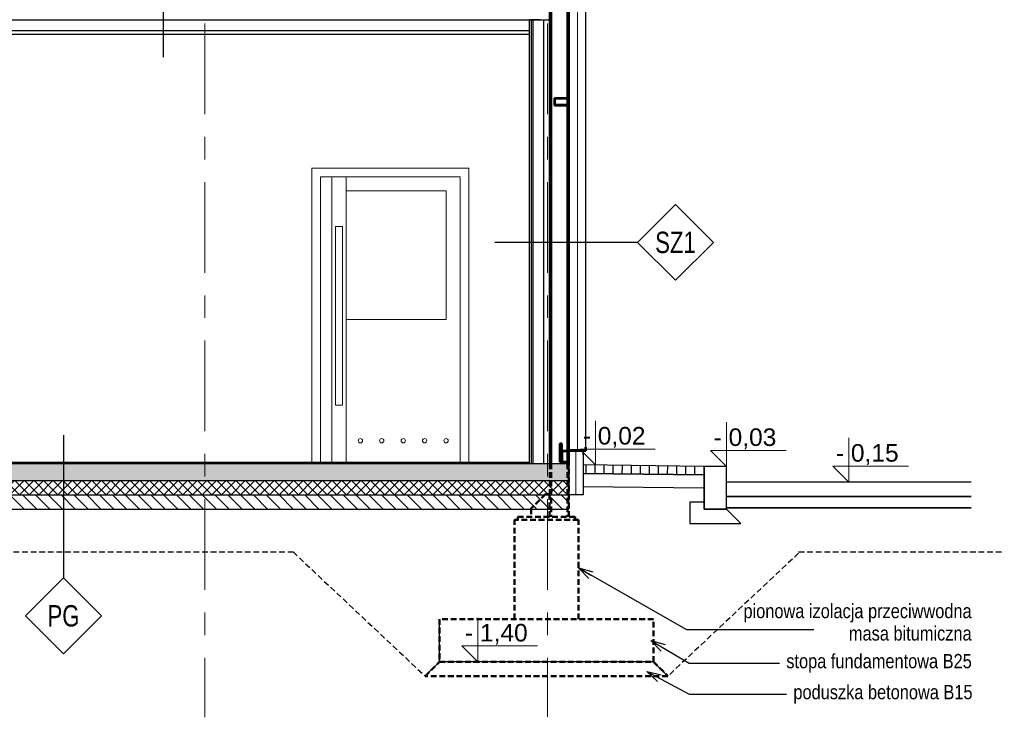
# Model space of a CAD drawing. Header units: centimetres. Extents: x 4120 to 19220, y -7417 to 180.
# Tile 65 of 223: x 9635 to 10325, y -3166 to -2677. Entities that reach past the tile are written whole.
import ezdxf
from ezdxf.enums import TextEntityAlignment as Align

# ---------------------------------------------------------------- set-up
doc = ezdxf.new("R2010")
doc.units = ezdxf.units.CM
doc.linetypes.add('JIS_02_2.0', pattern=[3, 2, -1])
doc.linetypes.add('Linia siatki', pattern=[22.225, 12.7, -3.175, 3.175, -3.175])
for name, color, linetype in [('0 @ 1', 7, 'Continuous'), ('A_krawężniki', 8, 'Continuous'), ('A_opisy', 7, 'Continuous'), ('A_Wymiary wewnętrzne', 8, 'Continuous'), ('A_Ściany', 2, 'Continuous'), ('Konstrukcja - scian dzialowych', 7, 'Continuous')]:
    doc.layers.add(name, color=color, linetype=linetype)
for name, color, linetype, lineweight in [('A_Drzwi', 30, 'Continuous', 20), ('A_Osie', 8, 'Continuous', 9), ('Konstrukcja', 160, 'Continuous', 50)]:
    doc.layers.add(name, color=color, linetype=linetype, lineweight=lineweight)
doc.styles.add('Arial_4', font='arial.ttf', dxfattribs={"height": 122.941617})
doc.styles.add('GENERATED_STYLE_2', font='arial.ttf')
doc.styles.add('PB-100', font='simplex.shx', dxfattribs={"width": 0.7, "height": 15})
doc.styles.get("Standard").update_dxf_attribs({"font": 'arial.ttf'})
doc.styles.add('style1', font='ARIALN.TTF', dxfattribs={"width": 0.9})
doc.linetypes.add('ZIGZAG', pattern='A,0.00254,-5.08,[131,ltypeshp.shx,S=5.08,R=0,X=-5.08,Y=0],-10.16,[131,ltypeshp.shx,S=5.08,R=180,X=5.08,Y=0],-5.08', length=20.32254)
doc.dimstyles.new('GENERATED_STYLE__61', dxfattribs={"dimtxt": 0.18, "dimasz": 4.56, "dimexe": 0.18, "dimexo": 0.0625, "dimgap": 0.09, "dimtad": 0, "dimtih": 1, "dimtoh": 1, "dimdec": 4, "dimzin": 0, "dimdsep": 46, "dimtxsty": 'Standard', "dimcen": 0.09, "dimadec": 0, "dimazin": 0, "dimtfac": 1, "dimtdec": 4, "dimtmove": 0, "dimatfit": 3, "dimldrblk": 'ARROWHEAD_3', "dimfxl": 1, "dimtolj": 1, "dimtzin": 0, "dimarcsym": 0})

# ---------------------------------------------------------------- blocks, each defined once
blk = doc.blocks.new('zw$6DF0')
at = {"layer": 'A_Drzwi', "color": 7, "linetype": 'Continuous'}
blk.add_line((-56.5, -205), (53.5, -205), dxfattribs=at)
blk.add_lwpolyline([(-56.5, -205), (-56.5, 1), (53.5, 1), (53.5, -205)], dxfattribs=at)
at = {"layer": 'A_Drzwi', "color": 8, "linetype": 'Continuous'}
for points in [[(-50.5, -205), (-50.5, -5), (47.5, -5), (47.5, -205)], [(-32.5, -105), (37.5, -105), (37.5, -15), (-32.5, -15)]]:
    blk.add_lwpolyline(points, close=True, dxfattribs=at)
for points in [[(-42.5, -5), (-42.5, -205)], [(-32.5, -5), (-32.5, -205)], [(-40, -40), (-40, -165), (-35, -165), (-35, -40), (-40, -40)]]:
    blk.add_lwpolyline(points, dxfattribs=at)
for centre in [(-22.5, -190), (-7.5, -190), (7.5, -190), (22.5, -190), (37.5, -190)]:
    blk.add_circle(centre, 1.5, dxfattribs=at)
blk = doc.blocks.new('ARROWHEAD_3')
at = {"linetype": 'Continuous'}
blk.add_line((0, 0), (-1, 0), dxfattribs=at)
at = {"linetype": 'Continuous', "flags": 128}
blk.add_lwpolyline([(-1, 0.2679), (0, 0), (-1, -0.2679)], dxfattribs=at)
blk = doc.blocks.new('em4_el-ozn_50i100')
at = {"color": 3}
blk.add_lwpolyline([(0, -73.2), (26.53, -46.67), (0, -20.14), (-26.53, -46.67)], close=True, dxfattribs=at)
at = {"linetype": 'Continuous', "lineweight": 0, "style": 'PB-100', "width": 0.7}
blk.add_attdef('SYMBOL', text='', height=15, rotation=0.00001, dxfattribs=at).set_placement((0, -46.67), align=Align.MIDDLE_CENTER)

msp = doc.modelspace()

# ---------------------------------------------------------------- hatches: boundary and pattern name
h = msp.add_hatch()
h.set_pattern_fill('ANSI33', color=8, scale=2, style=0)
h.paths.add_polyline_path([(10020.08, -3000.05), (10020.08, -2988.05), (8790.08, -2988.05), (8790.08, -3000.05)])
h = msp.add_hatch()
h.set_pattern_fill('ANSI37', color=8, scale=1.5, style=0)
h.set_pattern_definition([(45, (9285.075, -3010.055), (-3.367596, 3.367596), []), (135, (9285.075, -3010.055), (-3.367596, -3.367596), [])])
h.paths.add_polyline_path([(9765.08, -3010.05), (9765.08, -3000.05), (9525.08, -3000.05), (9525.08, -3010.05)])
h.paths.add_polyline_path([(10003.17, -3010.05), (10020.08, -3010.05), (10020.08, -3009.45), (10020.08, -3000.05), (9765.08, -3000.05), (9765.08, -3010.05)])
h.paths.add_polyline_path([(9525.08, -3010.05), (9525.08, -3000.05), (9285.08, -3000.05), (9285.08, -3010.05)])
h.paths.add_polyline_path([(9285.08, -3010.05), (9285.08, -3000.05), (9045.08, -3000.05), (9045.08, -3010.05)])
h.paths.add_polyline_path([(8790.08, -3010.05), (8806.98, -3010.05), (9045.08, -3010.05), (9045.08, -3000.05), (8790.08, -3000.05), (8790.08, -3009.45)])
h = msp.add_hatch()
h.set_pattern_fill('ANSI31', color=8, scale=2, angle=90, style=0)
h.paths.add_polyline_path([(8790.08, -3019.45), (8790.08, -3020.05), (10020.08, -3020.05), (10020.08, -3010.05), (8790.08, -3010.05)])
at = {"layer": 'A_Wymiary wewnętrzne'}
h = msp.add_hatch(dxfattribs=at)
h.set_pattern_fill('ANSI31', color=256, scale=2, angle=44.32318, style=0)
h.set_pattern_definition([(89.323, (10114.646, -2996.0544), (-6.34956, 0.075), [])])
h.paths.add_polyline_path([(10114.65, -2996.05), (10114.72, -2990.05), (10029.73, -2989.05), (10029.66, -2994.88), (10029.66, -2994.88), (10029.65, -2995), (10029.65, -2995), (10114.65, -2996.05)])

# ---------------------------------------------------------------- linework, layer by layer
at = {"color": 8}
for p, q in [((10020.08, -2677.05), (10020.08, -2533.05)), ((9993.81, -2677.05), (9992.56, -2677.05)), ((9992.56, -2677.05), (10006.77, -2677.05)), ((9995.06, -2677.05), (9993.81, -2677.05)), ((9993.83, -2988.05), (9993.83, -2677.05)), ((9995.06, -2677.05), (9994.89, -2677.05)), ((9995.06, -2677.05), (9995.22, -2677.05)), ((10000.06, -2677.05), (9995.06, -2677.05)), ((10000.06, -2677.05), (9995.22, -2677.05)), ((10002.58, -2988.05), (10002.58, -2677.05)), ((8817.59, -2684.55), (9992.58, -2684.55)), ((10032.08, -2979.05), (10020.08, -2979.05)), ((10022.28, -2979.05), (10020.08, -2979.05)), ((10032.08, -2979.05), (10020.08, -2979.05)), ((10030.07, -2982.05), (10030.07, -2979.05)), ((9134.7, -2987.05), (9992.59, -2987.05))]:
    msp.add_line(p, q, dxfattribs=at)
at = {"color": 4}
for p, q in [((10020.07, -2982.05), (10020.07, -3010.05)), ((8790.08, -2988.05), (10020.08, -2988.05)), ((8790.08, -3000.05), (10020.08, -3000.05)), ((8790.08, -3010.05), (10020.08, -3010.05)), ((8790.08, -3020.05), (10020.08, -3020.05))]:
    msp.add_line(p, q, dxfattribs=at)
at = {"color": 8, "linetype": 'JIS_02_2.0', "ltscale": 2}
for p, q in [((10181.01, -3050.85), (10089.41, -3137.05)), ((9929.41, -3127.05), (9929.41, -3097.05)), ((9929.41, -3127.05), (9919.41, -3137.05)), ((10079.41, -3127.05), (9929.41, -3127.05)), ((10089.41, -3137.05), (10079.41, -3127.05))]:
    msp.add_line(p, q, dxfattribs=at)
at = {"color": 3}
for points in [[(9735.97, -2493.18), (9735.97, -2703.18)], [(10068.2, -2833.08), (9968.2, -2833.08)], [(9666.15, -2968.25), (9666.15, -3068.25)]]:
    msp.add_lwpolyline(points, dxfattribs=at)
at = {"color": 4}
msp.add_lwpolyline([(10020.08, -3020.05), (10020.08, -3010.05)], dxfattribs=at)
at = {"color": 8, "linetype": 'JIS_02_2.0', "ltscale": 2}
for points in [[(8890.74, -3137.05), (8983.19, -3050.05), (9826.96, -3050.05), (9919.41, -3137.05)], [(10181.01, -3050.05), (10325.06, -3050.05)]]:
    msp.add_lwpolyline(points, dxfattribs=at)
at = {"layer": 'A_krawężniki', "color": 8}
for p, q in [((10114.72, -2990.05), (10030.07, -2989.05)), ((10114.73, -3020.05), (10114.73, -2990.05)), ((10130.48, -2990.05), (10114.73, -2990.05)), ((10114.73, -2990.05), (10114.73, -3020.05)), ((10130.48, -3002.05), (10130.48, -2990.05)), ((10114.65, -2996.05), (10030, -2995.05)), ((10030, -2995.05), (10114.65, -2996.05)), ((10029.9, -3004.05), (10114.54, -3005.05)), ((10301.79, -3001.05), (10130.48, -3001.05)), ((10130.48, -3020.05), (10130.48, -3002.05)), ((10130.48, -3020.05), (10130.48, -3002.05)), ((10301.79, -3011.05), (10130.48, -3011.05)), ((10130.48, -3011.05), (10301.79, -3011.05)), ((10114.73, -3015.05), (10104.73, -3015.05)), ((10104.73, -3015.05), (10104.73, -3030.05)), ((10130.48, -3020.05), (10114.73, -3020.05)), ((10114.73, -3020.05), (10130.48, -3020.05)), ((10301.79, -3019.05), (10130.48, -3019.05)), ((10130.48, -3019.05), (10301.79, -3019.05)), ((10140.48, -3030.05), (10130.48, -3020.05)), ((10104.73, -3030.05), (10140.48, -3030.05))]:
    msp.add_line(p, q, dxfattribs=at)
at = {"layer": 'A_opisy', "color": 7, "lineweight": 0}
for points in [[(10038.84, -2958.13), (10038.84, -2989.05), (10027.66, -2977.88), (10080.59, -2977.88)], [(10130.48, -2959.13), (10130.48, -2990.05), (10119.3, -2978.88), (10172.23, -2978.88)], [(10216.13, -2970.13), (10216.13, -3001.05), (10204.96, -2989.88), (10257.89, -2989.88)], [(9956.34, -3096.13), (9956.34, -3127.05), (9945.16, -3115.88), (9998.09, -3115.88)]]:
    msp.add_lwpolyline(points, dxfattribs=at)
at = {"layer": 'A_Osie', "linetype": 'Linia siatki', "ltscale": 5}
for p, q in [((9765.08, -2346.31), (9765.08, -3165.91)), ((10005.08, -2346.31), (10005.08, -3165.51))]:
    msp.add_line(p, q, dxfattribs=at)
at = {"layer": 'A_Ściany', "color": 4}
for p, q in [((10020.08, -2979.07), (10020.08, -2513.05)), ((10032.08, -2979.05), (10032.08, -2512.05))]:
    msp.add_line(p, q, dxfattribs=at)
at = {"layer": 'A_Ściany', "color": 251, "linetype": 'ZIGZAG', "lineweight": 20, "ltscale": 0.95}
for p, q in [((10026.08, -2978.75), (10026.08, -2513.05)), ((10025.08, -3010.05), (10025.08, -2979.05))]:
    msp.add_line(p, q, dxfattribs=at)
at = {"layer": 'A_Ściany', "color": 3}
msp.add_line((8817.59, -2677.05), (9992.56, -2677.05), dxfattribs=at)
at = {"layer": 'A_Ściany'}
for p, q in [((9992.58, -2988.05), (9992.58, -2677.05)), ((8817.59, -2687.05), (9992.58, -2687.05))]:
    msp.add_line(p, q, dxfattribs=at)
at = {"layer": 'A_Ściany', "color": 4}
msp.add_lwpolyline([(10030.07, -2979.05), (10030.08, -3010.05), (10020.08, -3010.05)], dxfattribs=at)
at = {"layer": 'Konstrukcja'}
for p, q in [((10006.77, -2988.05), (10006.77, -2528.05)), ((10007.62, -2528.05), (10007.62, -2988.05)), ((10019.22, -2528.05), (10019.22, -2988.05)), ((10020.07, -2528.05), (10020.07, -2988.05)), ((10013.87, -2987.07), (10013.87, -2974.07)), ((10013.87, -2974.07), (10015.07, -2974.07)), ((10014.47, -2974.07), (10014.47, -2987.07)), ((10015.07, -2974.07), (10015.07, -2979.07)), ((10031.78, -2978.75), (10020.08, -2978.75)), ((10032.08, -2979.05), (10020.08, -2979.05)), ((10031.78, -2978.75), (10031.78, -2976.55)), ((10032.08, -2976.55), (10031.78, -2976.55)), ((10032.08, -2979.05), (10032.08, -2976.55)), ((10015.07, -2987.07), (10013.87, -2987.07))]:
    msp.add_line(p, q, dxfattribs=at)
at = {"layer": 'Konstrukcja', "linetype": 'JIS_02_2.0', "ltscale": 2}
for p, q in [((10006.77, -2988.05), (10006.77, -3009.45)), ((10007.62, -2988.05), (10007.62, -3025.45)), ((10019.23, -2988.05), (10019.23, -3025.45)), ((10020.08, -3025.45), (10020.08, -2988.05)), ((10003.77, -3009.45), (9993.77, -3019.45)), ((10007.62, -3009.45), (10003.77, -3009.45)), ((10006.62, -3009.45), (10006.62, -3025.45)), ((9993.77, -3019.45), (9993.77, -3025.45)), ((9984.41, -3027.45), (9984.41, -3025.45)), ((9984.41, -3025.45), (10024.41, -3025.45)), ((10024.41, -3025.45), (10024.41, -3027.45)), ((10026.91, -3027.45), (9981.91, -3027.45)), ((9981.91, -3097.05), (9981.91, -3027.45)), ((10026.91, -3097.05), (10026.91, -3027.45)), ((10079.41, -3097.05), (9929.41, -3097.05)), ((10079.41, -3097.05), (9929.41, -3097.05)), ((9929.41, -3097.05), (9929.41, -3127.05)), ((10079.41, -3127.05), (10079.41, -3097.05)), ((9919.41, -3137.05), (9929.41, -3127.05)), ((9929.41, -3127.05), (10079.41, -3127.05)), ((10079.41, -3127.05), (10089.41, -3137.05)), ((10089.41, -3137.05), (9919.41, -3137.05))]:
    msp.add_line(p, q, dxfattribs=at)
at = {"layer": 'Konstrukcja'}
for points in [[(10020.07, -2737.05), (10010.07, -2737.05), (10010.07, -2732.05), (10020.07, -2732.05)], [(10010.37, -2732.35), (10019.77, -2732.35), (10019.77, -2736.75), (10010.37, -2736.75)], [(10015.07, -2987.07), (10020.07, -2987.07), (10020.07, -2979.07), (10015.07, -2979.07)], [(10019.77, -2979.37), (10015.37, -2979.37), (10015.37, -2986.77), (10019.77, -2986.77)]]:
    msp.add_lwpolyline(points, close=True, dxfattribs=at)
at = {"layer": 'Konstrukcja - scian dzialowych'}
for p, q in [((9995.08, -2988.05), (9995.08, -2677.05)), ((10002.58, -2988.05), (10002.58, -2677.05))]:
    msp.add_line(p, q, dxfattribs=at)

# ---------------------------------------------------------------- block references
at = {"color": 6}
ref = msp.add_blockref('em4_el-ozn_50i100', (10094.74, -2786.41), dxfattribs=dict(at, rotation=359.9967651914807))
ref.add_attrib('SYMBOL', 'SZ1', dxfattribs={"layer": '0 @ 1', "linetype": 'Continuous', "lineweight": 0, "height": 15, "rotation": 359.99677, "style": 'style1', "width": 0.9}).set_placement((10094.73, -2833.08), align=Align.MIDDLE)
ref = msp.add_blockref('em4_el-ozn_50i100', (9666.15, -3048.11), dxfattribs=dict(at, xscale=-1, rotation=0.003234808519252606))
ref.add_attrib('SYMBOL', 'PG', dxfattribs={"layer": '0 @ 1', "linetype": 'Continuous', "lineweight": 0, "height": 15, "rotation": 0.00323, "style": 'style1', "width": 0.9}).set_placement((9666.15, -3094.78), align=Align.MIDDLE)
at = {"layer": 'A_Drzwi', "color": 8}
msp.add_blockref('zw$6DF0', (9896.57, -2782.05), dxfattribs=at)

# ---------------------------------------------------------------- texts
at = {"layer": 'A_opisy', "color": 7, "lineweight": 0, "char_height": 12.294, "width": 62.55, "attachment_point": 1, "line_spacing_factor": 0.938532, "style": 'Arial_4'}
for s, insert in [(' - 0,02', (10025.07, -2962.44)), (' - 0,03', (10116.7, -2963.44)), (' - 0,15', (10202.36, -2974.44)), (' - 1,40', (9942.56, -3100.44))]:
    msp.add_mtext(s, dxfattribs=dict(at, insert=insert))
at = {"layer": 'A_opisy', "char_height": 10, "attachment_point": 6, "line_spacing_factor": 0.93983, "style": 'GENERATED_STYLE_2'}
for s, insert, width in [('\\fArial Narrow|b0|i0;pionowa izolacja przeciwwodna \\Pmasa bitumiczna', (10302.18, -3099.32), 163.1137), ('\\fArial Narrow|b0|i0;stopa fundamentowa B25', (10302.28, -3128.01), 167.4015), ('\\fArial Narrow|b0|i0;poduszka betonowa B15', (10302.8, -3149.73), 135.9611)]:
    msp.add_mtext(s, dxfattribs=dict(at, insert=insert, width=width))

# ---------------------------------------------------------------- leaders
at = {"layer": 'A_opisy'}
for points in [[(10026.79, -3061.25), (10102.42, -3104.29), (10191.58, -3104.29)], [(10077.52, -3112.08), (10104.31, -3128.01), (10167.52, -3128.01)], [(10074.7, -3133.8), (10104.31, -3149.73), (10172.52, -3149.73)]]:
    msp.add_leader(points, dimstyle='GENERATED_STYLE__61', override={"dimasz": 10}, dxfattribs=at)

doc.saveas('drawing.dxf')
